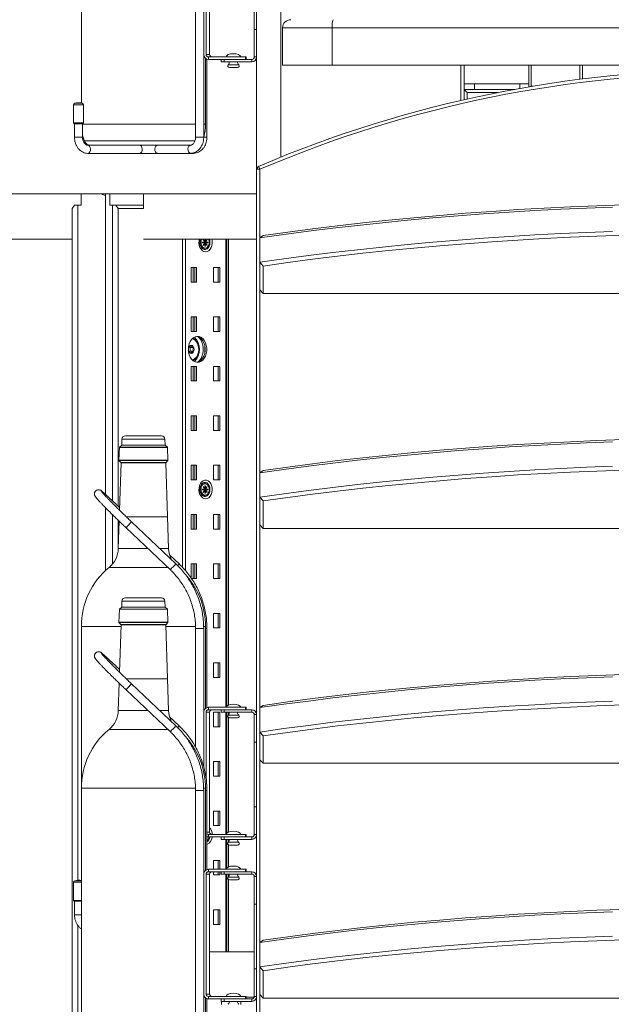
# Model space of a CAD drawing. Header units: millimetres. Extents: x 0 to 420, y 0 to 297.
# Tile 36 of 131: x 83 to 101, y 213 to 243. Entities that reach past the tile are written whole.
import ezdxf

# ---------------------------------------------------------------- set-up
doc = ezdxf.new("R2010")
doc.units = ezdxf.units.MM

msp = doc.modelspace()

# ---------------------------------------------------------------- linework, layer by layer
at = {"color": 8, "linetype": 'Continuous', "lineweight": 18}
for p, q in [((90.617, 239.161), (90.617, 267.001)), ((89.314, 242.009), (88.989, 242.009)), ((84.519, 240.776), (84.219, 240.776)), ((84.482, 240.825), (84.257, 240.825)), ((84.494, 240.176), (87.983, 240.176)), ((88.233, 240.176), (88.288, 240.176)), ((84.494, 239.776), (84.244, 239.776)), ((84.494, 239.776), (84.513, 239.776)), ((84.551, 239.657), (87.969, 239.657)), ((87.983, 239.776), (88.233, 239.776)), ((88.333, 239.776), (88.233, 239.776)), ((84.352, 216.839), (84.352, 237.676)), ((85.419, 228.548), (85.419, 237.676)), ((87.669, 236.626), (87.669, 226.397)), ((88.132, 236.626), (88.122, 236.595)), ((88.914, 236.626), (88.914, 222.176)), ((85.711, 230.455), (87.036, 230.455)), ((85.716, 230.455), (87.031, 230.455)), ((85.419, 226.601), (85.419, 228.122)), ((85.598, 227.076), (86.513, 227.076)), ((86.876, 227.076), (87.148, 227.076)), ((85.312, 226.493), (87.127, 226.493)), ((85.711, 225.455), (87.036, 225.455)), ((85.716, 225.455), (87.031, 225.455)), ((84.458, 224.676), (85.689, 224.676)), ((87.058, 224.676), (87.988, 224.676)), ((87.983, 224.606), (88.233, 224.606)), ((88.24, 224.676), (88.288, 224.676)), ((88.333, 224.606), (88.288, 224.606)), ((85.598, 222.076), (86.513, 222.076)), ((86.876, 222.076), (87.148, 222.076)), ((88.914, 222.026), (88.914, 218.251)), ((89.314, 221.934), (88.989, 221.934)), ((85.312, 221.493), (87.127, 221.493)), ((84.458, 219.676), (87.988, 219.676)), ((87.983, 219.606), (88.233, 219.606)), ((88.24, 219.676), (88.288, 219.676)), ((88.333, 219.606), (88.288, 219.606)), ((88.333, 218.326), (88.417, 218.326)), ((88.914, 218.101), (88.914, 217.176)), ((89.314, 218.009), (88.989, 218.009)), ((88.914, 217.026), (88.914, 214.631)), ((84.458, 216.776), (84.219, 216.776)), ((84.458, 216.825), (84.257, 216.825)), ((89.314, 216.934), (88.989, 216.934)), ((84.458, 215.776), (84.244, 215.776)), ((84.352, 211.839), (84.352, 215.444))]:
    msp.add_line(p, q, dxfattribs=at)
at = {"color": 7, "linetype": 'Continuous', "lineweight": 18}
for p, q in [((89.867, 266.751), (89.867, 238.783)), ((84.458, 248.676), (84.458, 240.83)), ((87.983, 248.606), (87.983, 239.776)), ((88.233, 246.026), (88.233, 242.326)), ((88.308, 242.326), (88.308, 246.026)), ((88.417, 242.326), (88.417, 246.026)), ((89.792, 243.101), (89.792, 245.101)), ((92.2, 243.151), (90.667, 243.151)), ((90.667, 243.151), (90.667, 242.001)), ((116.734, 243.151), (92.2, 243.151)), ((92.2, 243.151), (92.2, 242.001)), ((89.867, 243.101), (89.792, 243.101)), ((89.792, 242.251), (89.792, 243.101)), ((88.233, 239.776), (88.233, 242.316)), ((88.308, 242.326), (88.417, 242.326)), ((88.382, 242.176), (88.382, 242.251)), ((88.382, 242.251), (89.525, 242.251)), ((89.525, 242.176), (89.525, 242.251)), ((89.525, 242.251), (89.548, 242.251)), ((89.548, 242.176), (89.548, 242.251)), ((89.792, 242.251), (89.867, 242.251)), ((88.288, 240.176), (88.288, 242.209)), ((88.333, 239.776), (88.333, 242.185)), ((89.458, 242.176), (88.382, 242.176)), ((88.767, 242.101), (88.767, 242.176)), ((88.867, 242.101), (88.767, 242.101)), ((88.867, 242.176), (88.867, 242.101)), ((88.867, 242.101), (89.717, 242.101)), ((89.277, 241.926), (89.027, 241.926)), ((89.458, 242.176), (89.717, 242.176)), ((89.717, 242.101), (89.717, 242.176)), ((90.667, 242.001), (92.2, 242.001)), ((92.2, 242.001), (116.734, 242.001)), ((96.167, 240.908), (96.167, 242.001)), ((96.267, 241.251), (96.267, 242.001)), ((98.267, 242.001), (98.267, 241.328)), ((98.342, 242.001), (98.342, 241.351)), ((99.842, 242.001), (99.842, 241.561)), ((99.917, 242.001), (99.917, 241.57)), ((96.267, 241.426), (98.267, 241.426)), ((96.592, 241.426), (96.592, 241.251)), ((97.992, 241.426), (97.992, 241.28)), ((98.342, 241.351), (98.329, 241.339)), ((98.404, 241.351), (98.342, 241.351)), ((97.83, 241.251), (96.267, 241.251)), ((96.267, 241.251), (96.367, 241.151)), ((96.267, 240.931), (96.267, 241.251)), ((96.367, 241.151), (97.304, 241.151)), ((96.367, 241.151), (96.367, 240.954)), ((84.219, 240.776), (84.219, 240.214)), ((84.519, 240.214), (84.519, 240.776)), ((84.219, 240.214), (84.232, 240.189)), ((84.519, 240.214), (84.219, 240.214)), ((84.507, 240.189), (84.232, 240.189)), ((84.244, 240.189), (84.244, 239.776)), ((84.494, 239.776), (84.494, 240.189)), ((84.507, 240.189), (84.519, 240.214)), ((85.162, 239.526), (84.664, 239.526)), ((85.162, 239.526), (87.65, 239.526)), ((87.831, 239.526), (87.65, 239.526)), ((84.664, 239.276), (86.26, 239.276)), ((86.26, 239.276), (86.81, 239.276)), ((86.81, 239.276), (87.831, 239.276)), ((87.831, 239.276), (87.914, 239.276)), ((89.867, 238.783), (89.927, 238.875)), ((89.867, 238.783), (89.967, 238.783)), ((89.867, 210.003), (89.867, 238.783)), ((89.967, 238.783), (89.927, 238.875)), ((89.967, 238.783), (89.967, 236.666)), ((73.866, 238.026), (84.447, 238.026)), ((84.447, 237.676), (84.447, 238.026)), ((84.447, 238.026), (85.077, 238.026)), ((85.077, 238.026), (85.199, 238.026)), ((85.199, 238.026), (85.199, 228.751)), ((85.338, 238.026), (85.199, 238.026)), ((85.338, 237.676), (85.338, 238.026)), ((85.338, 238.026), (86.374, 238.026)), ((86.374, 238.026), (86.374, 237.576)), ((86.374, 238.026), (89.867, 238.026)), ((84.245, 237.676), (84.175, 237.576)), ((84.245, 237.676), (84.352, 237.676)), ((84.352, 237.676), (84.447, 237.676)), ((85.419, 237.676), (85.338, 237.676)), ((85.525, 237.676), (85.419, 237.676)), ((85.525, 237.676), (85.596, 237.576)), ((86.374, 237.676), (85.525, 237.676)), ((84.175, 208.776), (84.175, 237.576)), ((85.596, 228.384), (85.596, 237.576)), ((85.596, 237.576), (86.374, 237.576)), ((73.866, 236.626), (84.175, 236.626)), ((86.374, 236.626), (89.867, 236.626)), ((87.576, 236.626), (87.576, 226.499)), ((88.115, 236.526), (88.121, 236.466)), ((88.2, 236.539), (88.2, 236.514)), ((88.268, 236.539), (88.2, 236.539)), ((88.2, 236.514), (88.268, 236.514)), ((88.217, 236.618), (88.214, 236.615)), ((88.214, 236.615), (88.268, 236.539)), ((88.268, 236.514), (88.214, 236.438)), ((88.27, 236.542), (88.217, 236.618)), ((88.217, 236.434), (88.27, 236.51)), ((88.27, 236.542), (88.265, 236.542)), ((88.265, 236.51), (88.27, 236.51)), ((88.268, 236.539), (88.27, 236.539)), ((88.268, 236.514), (88.27, 236.514)), ((88.27, 236.626), (88.27, 236.542)), ((88.27, 236.539), (88.27, 236.542)), ((88.27, 236.542), (88.288, 236.542)), ((88.273, 236.539), (88.27, 236.539)), ((88.27, 236.51), (88.27, 236.514)), ((88.27, 236.514), (88.273, 236.514)), ((88.27, 236.51), (88.27, 236.414)), ((88.288, 236.51), (88.27, 236.51)), ((88.273, 236.539), (88.275, 236.542)), ((88.29, 236.539), (88.273, 236.539)), ((88.275, 236.51), (88.273, 236.514)), ((88.273, 236.514), (88.29, 236.514)), ((88.288, 236.542), (88.288, 236.626)), ((88.342, 236.618), (88.288, 236.542)), ((88.288, 236.414), (88.288, 236.51)), ((88.288, 236.51), (88.342, 236.434)), ((88.29, 236.539), (88.344, 236.615)), ((88.359, 236.539), (88.29, 236.539)), ((88.344, 236.438), (88.29, 236.514)), ((88.29, 236.514), (88.359, 236.514)), ((88.323, 236.514), (88.323, 236.539)), ((88.339, 236.615), (88.344, 236.615)), ((88.344, 236.615), (88.342, 236.618)), ((88.359, 236.514), (88.359, 236.539)), ((88.405, 236.53), (88.405, 236.53)), ((88.405, 236.522), (88.405, 236.522)), ((88.949, 222.219), (88.949, 236.626)), ((88.999, 236.626), (88.999, 222.249)), ((89.967, 236.666), (90.067, 236.737)), ((89.967, 235.914), (89.967, 236.666)), ((88.214, 236.438), (88.217, 236.434)), ((88.244, 236.344), (88.276, 236.344)), ((88.27, 236.414), (88.288, 236.414)), ((88.339, 236.438), (88.344, 236.438)), ((88.342, 236.434), (88.344, 236.438)), ((90.067, 235.797), (89.967, 235.914)), ((89.967, 235.058), (89.967, 235.914)), ((87.85, 235.751), (88.009, 235.751)), ((87.85, 235.301), (87.85, 235.751)), ((87.911, 235.751), (87.911, 235.301)), ((87.959, 235.751), (87.959, 235.301)), ((88.009, 235.751), (88.009, 235.301)), ((88.539, 235.751), (88.733, 235.751)), ((88.539, 235.301), (88.539, 235.751)), ((88.684, 235.751), (88.684, 235.301)), ((88.733, 235.751), (88.733, 235.301)), ((90.067, 235.797), (90.067, 234.951)), ((88.009, 235.301), (87.85, 235.301)), ((88.733, 235.301), (88.539, 235.301)), ((90.067, 234.951), (89.967, 235.058)), ((89.967, 235.058), (89.967, 229.416)), ((118.867, 234.951), (90.067, 234.951)), ((87.85, 234.226), (88.009, 234.226)), ((87.85, 233.776), (87.85, 234.226)), ((87.911, 234.226), (87.911, 233.776)), ((87.959, 234.226), (87.959, 233.776)), ((88.009, 234.226), (88.009, 233.776)), ((88.539, 233.776), (88.539, 234.226)), ((88.539, 234.226), (88.733, 234.226)), ((88.684, 234.226), (88.684, 233.776)), ((88.733, 234.226), (88.733, 233.776)), ((88.009, 233.776), (87.85, 233.776)), ((88.733, 233.776), (88.539, 233.776)), ((87.814, 233.283), (87.789, 233.305)), ((87.789, 233.148), (87.814, 233.168)), ((87.814, 233.283), (87.914, 233.283)), ((87.814, 233.168), (87.814, 233.283)), ((87.814, 233.168), (87.913, 233.168)), ((88.079, 233.234), (88.079, 233.235)), ((88.079, 233.218), (88.079, 233.219)), ((88.265, 233.343), (88.265, 233.109)), ((87.85, 232.701), (88.009, 232.701)), ((87.85, 232.251), (87.85, 232.701)), ((87.911, 232.701), (87.911, 232.251)), ((87.959, 232.701), (87.959, 232.251)), ((88.009, 232.701), (88.009, 232.251)), ((88.539, 232.701), (88.733, 232.701)), ((88.539, 232.251), (88.539, 232.701)), ((88.684, 232.701), (88.684, 232.251)), ((88.733, 232.701), (88.733, 232.251)), ((88.009, 232.251), (87.85, 232.251)), ((88.733, 232.251), (88.539, 232.251)), ((87.85, 231.176), (88.009, 231.176)), ((87.85, 230.726), (87.85, 231.176)), ((87.911, 231.176), (87.911, 230.726)), ((87.959, 231.176), (87.959, 230.726)), ((88.009, 231.176), (88.009, 230.726)), ((88.539, 231.176), (88.733, 231.176)), ((88.539, 230.726), (88.539, 231.176)), ((88.684, 231.176), (88.684, 230.726)), ((88.733, 231.176), (88.733, 230.726)), ((88.009, 230.726), (87.85, 230.726)), ((88.733, 230.726), (88.539, 230.726)), ((85.711, 230.455), (85.704, 230.271)), ((85.815, 230.556), (86.931, 230.556)), ((87.043, 230.271), (87.036, 230.455)), ((85.632, 230.203), (85.618, 229.799)), ((85.704, 230.271), (85.632, 230.203)), ((85.632, 230.203), (87.115, 230.203)), ((87.11, 230.201), (85.637, 230.201)), ((85.704, 230.271), (87.043, 230.271)), ((87.037, 230.269), (85.709, 230.269)), ((87.115, 230.203), (87.043, 230.271)), ((87.129, 229.799), (87.115, 230.203)), ((85.618, 229.799), (85.685, 229.727)), ((85.618, 229.799), (87.129, 229.799)), ((87.124, 229.801), (85.623, 229.801)), ((87.062, 229.727), (87.129, 229.799)), ((85.685, 229.727), (85.635, 228.261)), ((85.685, 229.727), (87.062, 229.727)), ((87.056, 229.729), (85.69, 229.729)), ((87.12, 228.051), (87.062, 229.727)), ((87.85, 229.651), (88.009, 229.651)), ((87.85, 229.201), (87.85, 229.651)), ((87.911, 229.651), (87.911, 229.201)), ((87.959, 229.651), (87.959, 229.201)), ((88.009, 229.651), (88.009, 229.201)), ((88.539, 229.651), (88.733, 229.651)), ((88.539, 229.201), (88.539, 229.651)), ((88.684, 229.651), (88.684, 229.201)), ((88.733, 229.651), (88.733, 229.201)), ((89.967, 229.416), (90.067, 229.487)), ((88.009, 229.201), (87.85, 229.201)), ((88.733, 229.201), (88.539, 229.201)), ((89.967, 228.664), (89.967, 229.416)), ((88.115, 228.901), (88.121, 228.841)), ((88.2, 228.914), (88.2, 228.889)), ((88.268, 228.914), (88.2, 228.914)), ((88.2, 228.889), (88.268, 228.889)), ((88.217, 228.993), (88.214, 228.99)), ((88.214, 228.99), (88.268, 228.914)), ((88.268, 228.889), (88.214, 228.813)), ((88.27, 228.917), (88.217, 228.993)), ((88.217, 228.809), (88.27, 228.885)), ((88.276, 229.084), (88.244, 229.084)), ((88.27, 228.917), (88.265, 228.917)), ((88.265, 228.885), (88.27, 228.885)), ((88.268, 228.914), (88.27, 228.914)), ((88.268, 228.889), (88.27, 228.889)), ((88.288, 229.014), (88.27, 229.014)), ((88.27, 229.014), (88.27, 228.917)), ((88.27, 228.914), (88.27, 228.917)), ((88.27, 228.917), (88.288, 228.917)), ((88.273, 228.914), (88.27, 228.914)), ((88.27, 228.885), (88.27, 228.889)), ((88.27, 228.889), (88.273, 228.889)), ((88.27, 228.885), (88.27, 228.789)), ((88.288, 228.885), (88.27, 228.885)), ((88.273, 228.914), (88.275, 228.917)), ((88.29, 228.914), (88.273, 228.914)), ((88.275, 228.885), (88.273, 228.889)), ((88.273, 228.889), (88.29, 228.889)), ((88.288, 228.917), (88.288, 229.014)), ((88.342, 228.993), (88.288, 228.917)), ((88.288, 228.789), (88.288, 228.885)), ((88.288, 228.885), (88.342, 228.809)), ((88.29, 228.914), (88.344, 228.99)), ((88.359, 228.914), (88.29, 228.914)), ((88.344, 228.813), (88.29, 228.889)), ((88.29, 228.889), (88.359, 228.889)), ((88.323, 228.889), (88.323, 228.914)), ((88.339, 228.99), (88.344, 228.99)), ((88.344, 228.99), (88.342, 228.993)), ((88.359, 228.889), (88.359, 228.914)), ((88.405, 228.905), (88.405, 228.905)), ((88.405, 228.897), (88.405, 228.897)), ((88.214, 228.813), (88.217, 228.809)), ((88.244, 228.719), (88.276, 228.719)), ((88.27, 228.789), (88.288, 228.789)), ((88.339, 228.813), (88.344, 228.813)), ((88.342, 228.809), (88.344, 228.813)), ((90.067, 228.547), (89.967, 228.664)), ((89.967, 227.808), (89.967, 228.664)), ((90.067, 228.547), (90.067, 227.701)), ((85.199, 228.341), (85.199, 226.394)), ((85.596, 227.036), (85.596, 227.949)), ((85.845, 228.051), (87.115, 228.051)), ((85.846, 228.051), (87.12, 228.051)), ((87.148, 227.076), (87.115, 228.051)), ((87.115, 228.051), (87.12, 228.051)), ((87.85, 228.126), (88.009, 228.126)), ((87.85, 227.676), (87.85, 228.126)), ((87.911, 228.126), (87.911, 227.676)), ((87.959, 228.126), (87.959, 227.676)), ((88.009, 228.126), (88.009, 227.676)), ((88.539, 228.126), (88.733, 228.126)), ((88.539, 227.676), (88.539, 228.126)), ((88.684, 228.126), (88.684, 227.676)), ((88.733, 228.126), (88.733, 227.676)), ((85.628, 227.919), (85.598, 227.076)), ((85.837, 227.718), (87.204, 226.42)), ((87.376, 226.601), (86.009, 227.899)), ((88.009, 227.676), (87.85, 227.676)), ((88.733, 227.676), (88.539, 227.676)), ((90.067, 227.701), (89.967, 227.808)), ((89.967, 227.808), (89.967, 222.166)), ((118.867, 227.701), (90.067, 227.701)), ((87.477, 226.601), (87.179, 226.883)), ((87.85, 226.601), (88.009, 226.601)), ((87.85, 226.161), (87.85, 226.601)), ((87.911, 226.601), (87.911, 226.151)), ((87.959, 226.601), (87.959, 226.151)), ((88.009, 226.601), (88.009, 226.151)), ((88.539, 226.601), (88.733, 226.601)), ((88.539, 226.151), (88.539, 226.601)), ((88.684, 226.601), (88.684, 226.151)), ((88.733, 226.601), (88.733, 226.151)), ((87.204, 226.42), (87.204, 226.42)), ((88.009, 226.151), (87.85, 226.151)), ((88.733, 226.151), (88.539, 226.151)), ((85.815, 225.556), (86.931, 225.556)), ((85.704, 225.271), (85.632, 225.203)), ((85.711, 225.455), (85.704, 225.271)), ((85.704, 225.271), (87.043, 225.271)), ((87.037, 225.269), (85.709, 225.269)), ((87.043, 225.271), (87.036, 225.455)), ((87.115, 225.203), (87.043, 225.271)), ((85.632, 225.203), (85.618, 224.799)), ((85.632, 225.203), (87.115, 225.203)), ((87.11, 225.201), (85.637, 225.201)), ((87.129, 224.799), (87.115, 225.203)), ((88.539, 225.076), (88.733, 225.076)), ((88.539, 224.626), (88.539, 225.076)), ((88.684, 225.076), (88.684, 224.626)), ((88.733, 225.076), (88.733, 224.626)), ((84.458, 224.676), (84.458, 219.676)), ((85.618, 224.799), (85.685, 224.727)), ((85.618, 224.799), (87.129, 224.799)), ((87.124, 224.801), (85.623, 224.801)), ((85.685, 224.727), (85.635, 223.261)), ((85.685, 224.727), (87.062, 224.727)), ((87.056, 224.729), (85.69, 224.729)), ((87.062, 224.727), (87.129, 224.799)), ((87.12, 223.051), (87.062, 224.727)), ((87.983, 224.606), (87.983, 220.947)), ((88.233, 222.037), (88.233, 224.606)), ((88.288, 222.143), (88.288, 224.676)), ((88.333, 222.168), (88.333, 224.606)), ((88.733, 224.626), (88.539, 224.626)), ((88.539, 223.551), (88.733, 223.551)), ((88.539, 223.101), (88.539, 223.551)), ((88.684, 223.551), (88.684, 223.101)), ((88.733, 223.551), (88.733, 223.101)), ((88.733, 223.101), (88.539, 223.101)), ((85.628, 222.919), (85.598, 222.076)), ((85.845, 223.051), (87.115, 223.051)), ((85.846, 223.051), (87.12, 223.051)), ((87.376, 221.601), (86.009, 222.899)), ((87.148, 222.076), (87.115, 223.051)), ((87.115, 223.051), (87.12, 223.051)), ((85.837, 222.718), (87.204, 221.42)), ((88.382, 222.101), (88.382, 222.176)), ((89.525, 222.176), (88.382, 222.176)), ((89.525, 222.101), (89.525, 222.176)), ((89.525, 222.176), (89.548, 222.176)), ((89.548, 222.101), (89.548, 222.176)), ((89.967, 222.166), (90.067, 222.237)), ((89.967, 221.414), (89.967, 222.166)), ((87.477, 221.601), (87.179, 221.883)), ((88.233, 222.026), (88.233, 220.342)), ((88.308, 219.971), (88.308, 222.026)), ((88.417, 222.026), (88.308, 222.026)), ((89.458, 222.101), (88.382, 222.101)), ((88.417, 218.326), (88.417, 222.026)), ((88.539, 222.026), (88.733, 222.026)), ((88.539, 221.576), (88.539, 222.026)), ((88.684, 222.026), (88.684, 221.576)), ((88.733, 222.026), (88.733, 221.576)), ((88.767, 222.026), (88.767, 222.101)), ((88.867, 222.026), (88.767, 222.026)), ((88.867, 222.101), (88.867, 222.026)), ((89.717, 222.026), (88.867, 222.026)), ((88.949, 218.295), (88.949, 222.026)), ((88.999, 222.026), (88.999, 221.946)), ((89.717, 222.101), (89.458, 222.101)), ((89.717, 222.026), (89.717, 222.101)), ((89.867, 221.951), (89.792, 221.951)), ((89.792, 221.101), (89.792, 221.951)), ((88.733, 221.576), (88.539, 221.576)), ((88.999, 221.86), (88.999, 218.324)), ((89.277, 221.851), (89.027, 221.851)), ((87.204, 221.42), (87.204, 221.42)), ((90.067, 221.297), (89.967, 221.414)), ((89.967, 220.558), (89.967, 221.414)), ((90.067, 221.297), (90.067, 220.451)), ((89.792, 219.101), (89.792, 221.101)), ((89.792, 221.101), (89.867, 221.101)), ((88.539, 220.501), (88.733, 220.501)), ((88.539, 220.051), (88.539, 220.501)), ((88.684, 220.501), (88.684, 220.051)), ((88.733, 220.501), (88.733, 220.051)), ((90.067, 220.451), (89.967, 220.558)), ((89.967, 220.558), (89.967, 214.916)), ((118.867, 220.451), (90.067, 220.451)), ((88.733, 220.051), (88.539, 220.051)), ((84.458, 219.676), (84.458, 211.83)), ((87.983, 219.606), (87.983, 210.776)), ((88.233, 217.037), (88.233, 219.606)), ((88.288, 217.143), (88.288, 219.676)), ((88.333, 217.168), (88.333, 219.606)), ((88.539, 218.976), (88.733, 218.976)), ((88.539, 218.526), (88.539, 218.976)), ((88.684, 218.976), (88.684, 218.526)), ((88.733, 218.976), (88.733, 218.526)), ((89.867, 219.101), (89.792, 219.101)), ((89.792, 218.251), (89.792, 219.101)), ((88.733, 218.526), (88.539, 218.526)), ((88.382, 218.176), (88.382, 218.251)), ((88.382, 218.251), (89.525, 218.251)), ((89.525, 218.176), (89.525, 218.251)), ((89.525, 218.251), (89.548, 218.251)), ((89.548, 218.176), (89.548, 218.251)), ((89.792, 218.251), (89.867, 218.251)), ((88.344, 218.138), (88.333, 218.153)), ((88.333, 218.146), (88.342, 218.134)), ((88.339, 218.138), (88.344, 218.138)), ((88.342, 218.134), (88.344, 218.138)), ((89.458, 218.176), (88.382, 218.176)), ((88.767, 218.101), (88.767, 218.176)), ((88.867, 218.101), (88.767, 218.101)), ((88.867, 218.176), (88.867, 218.101)), ((88.867, 218.101), (89.717, 218.101)), ((88.949, 217.22), (88.949, 218.101)), ((88.999, 218.101), (88.999, 218.021)), ((88.999, 217.935), (88.999, 217.249)), ((89.277, 217.926), (89.027, 217.926)), ((89.458, 218.176), (89.717, 218.176)), ((89.717, 218.101), (89.717, 218.176)), ((88.539, 217.451), (88.733, 217.451)), ((88.539, 217.176), (88.539, 217.451)), ((88.684, 217.451), (88.684, 217.176)), ((88.733, 217.451), (88.733, 217.176)), ((88.233, 217.026), (88.233, 213.326)), ((88.308, 213.326), (88.308, 217.026)), ((88.417, 217.026), (88.308, 217.026)), ((88.382, 217.101), (88.382, 217.176)), ((89.525, 217.176), (88.382, 217.176)), ((89.458, 217.101), (88.382, 217.101)), ((88.417, 213.326), (88.417, 217.026)), ((88.539, 217.001), (88.539, 217.101)), ((88.733, 217.001), (88.539, 217.001)), ((88.684, 217.101), (88.684, 217.001)), ((88.733, 217.101), (88.733, 217.001)), ((88.767, 217.026), (88.767, 217.101)), ((88.867, 217.026), (88.767, 217.026)), ((88.867, 217.101), (88.867, 217.026)), ((89.717, 217.026), (88.867, 217.026)), ((88.949, 214.631), (88.949, 217.026)), ((88.999, 217.026), (88.999, 216.946)), ((89.717, 217.101), (89.458, 217.101)), ((89.525, 217.101), (89.525, 217.176)), ((89.525, 217.176), (89.548, 217.176)), ((89.548, 217.101), (89.548, 217.176)), ((89.717, 217.026), (89.717, 217.101)), ((84.219, 216.776), (84.219, 216.214)), ((88.999, 216.86), (88.999, 214.631)), ((89.277, 216.851), (89.027, 216.851)), ((89.867, 216.951), (89.792, 216.951)), ((89.792, 216.101), (89.792, 216.951)), ((84.219, 216.214), (84.232, 216.189)), ((84.458, 216.214), (84.219, 216.214)), ((84.458, 216.189), (84.232, 216.189)), ((84.244, 216.189), (84.244, 215.776)), ((89.792, 214.101), (89.792, 216.101)), ((89.792, 216.101), (89.867, 216.101)), ((88.539, 215.926), (88.733, 215.926)), ((88.539, 215.476), (88.539, 215.926)), ((88.684, 215.926), (88.684, 215.476)), ((88.733, 215.926), (88.733, 215.476)), ((88.733, 215.476), (88.539, 215.476)), ((89.967, 214.916), (90.067, 214.987)), ((89.967, 214.164), (89.967, 214.916)), ((88.417, 214.631), (89.792, 214.631)), ((89.867, 214.101), (89.792, 214.101)), ((89.792, 213.251), (89.792, 214.101)), ((90.067, 214.047), (89.967, 214.164)), ((89.967, 213.308), (89.967, 214.164)), ((90.067, 214.047), (90.067, 213.201)), ((88.233, 210.776), (88.233, 213.316)), ((88.288, 211.176), (88.288, 213.209)), ((88.308, 213.326), (88.417, 213.326)), ((88.333, 210.776), (88.333, 213.185)), ((88.382, 213.176), (88.382, 213.251)), ((88.382, 213.251), (89.525, 213.251)), ((89.458, 213.176), (88.382, 213.176)), ((88.767, 213.101), (88.767, 213.176)), ((88.867, 213.101), (88.767, 213.101)), ((88.778, 213.101), (88.778, 213.006)), ((88.867, 213.176), (88.867, 213.101)), ((88.867, 213.101), (89.717, 213.101)), ((89.378, 213.006), (89.378, 213.101)), ((89.458, 213.176), (89.717, 213.176)), ((89.525, 213.176), (89.525, 213.251)), ((89.525, 213.251), (89.548, 213.251)), ((89.548, 213.176), (89.548, 213.251)), ((89.548, 213.231), (89.789, 213.231)), ((89.717, 213.101), (89.717, 213.176)), ((89.792, 213.251), (89.867, 213.251)), ((90.067, 213.201), (89.967, 213.308)), ((89.967, 213.308), (89.967, 210.003)), ((118.867, 213.201), (90.067, 213.201))]:
    msp.add_line(p, q, dxfattribs=at)
at = {"color": 7, "linetype": 'Continuous', "lineweight": 18, "flags": 128}
for points in [[(84.458, 240.837), (84.443, 240.835), (84.435, 240.834)], [(90.067, 236.737), (90.827, 236.844), (91.594, 236.945), (92.367, 237.04), (93.146, 237.129), (93.931, 237.212), (94.722, 237.29), (95.517, 237.361), (96.316, 237.426), (97.12, 237.485), (97.927, 237.538), (98.737, 237.585), (99.55, 237.625), (100.366, 237.66), (101.184, 237.688)], [(100.848, 237.617), (100.048, 237.587), (99.249, 237.552), (98.453, 237.51), (97.66, 237.462), (96.87, 237.408), (96.084, 237.349), (95.301, 237.284), (94.523, 237.212), (93.75, 237.136), (92.982, 237.053), (92.219, 236.965), (91.462, 236.871), (90.711, 236.771), (89.967, 236.666)], [(89.967, 235.914), (90.711, 236.019), (91.462, 236.119), (92.219, 236.213), (92.982, 236.301), (93.75, 236.384), (94.523, 236.461), (95.301, 236.532), (96.084, 236.597), (96.87, 236.657), (97.66, 236.71), (98.453, 236.758), (99.249, 236.8), (100.048, 236.836), (100.848, 236.866)], [(88.136, 236.626), (88.121, 236.583), (88.115, 236.53)], [(88.122, 236.595), (88.121, 236.588), (88.115, 236.526)], [(88.147, 236.526), (88.153, 236.583), (88.168, 236.626)], [(88.405, 236.522), (88.398, 236.47), (88.38, 236.419), (88.351, 236.379), (88.315, 236.353), (88.276, 236.344), (88.236, 236.353), (88.2, 236.379), (88.171, 236.419), (88.153, 236.47), (88.147, 236.526)], [(88.154, 236.526), (88.16, 236.469), (88.18, 236.417), (88.21, 236.378), (88.248, 236.354), (88.29, 236.349), (88.33, 236.364), (88.364, 236.396), (88.39, 236.442), (88.403, 236.497), (88.403, 236.555), (88.39, 236.611), (88.383, 236.626)], [(88.175, 236.626), (88.16, 236.584), (88.154, 236.526)], [(88.384, 236.626), (88.398, 236.583), (88.405, 236.53)], [(101.184, 236.748), (100.366, 236.72), (99.55, 236.686), (98.737, 236.645), (97.927, 236.598), (97.12, 236.545), (96.316, 236.486), (95.517, 236.421), (94.722, 236.35), (93.931, 236.273), (93.146, 236.19), (92.367, 236.1), (91.594, 236.005), (90.827, 235.904), (90.067, 235.797)], [(87.761, 233.226), (87.768, 233.312), (87.787, 233.394), (87.819, 233.468), (87.861, 233.531), (87.912, 233.58), (87.968, 233.612), (88.029, 233.626), (88.09, 233.621), (88.149, 233.598), (88.203, 233.557), (88.249, 233.501), (88.286, 233.432), (88.312, 233.354), (88.325, 233.269), (88.325, 233.183), (88.312, 233.098), (88.286, 233.02), (88.249, 232.951), (88.203, 232.895), (88.149, 232.855), (88.09, 232.831), (88.029, 232.827), (87.968, 232.841), (87.912, 232.873), (87.861, 232.921), (87.819, 232.984), (87.787, 233.058), (87.768, 233.14), (87.761, 233.226)], [(87.877, 233.549), (87.917, 233.537), (87.966, 233.507), (88.008, 233.461), (88.042, 233.403), (88.066, 233.335), (88.078, 233.262), (88.078, 233.186), (88.065, 233.113), (88.041, 233.046), (88.006, 232.988), (87.963, 232.944), (87.914, 232.914), (87.877, 232.904)], [(88.019, 233.625), (88.04, 233.621), (88.099, 233.598), (88.153, 233.557), (88.2, 233.501), (88.237, 233.432), (88.263, 233.354), (88.276, 233.269), (88.276, 233.183), (88.263, 233.098), (88.237, 233.02), (88.2, 232.951), (88.153, 232.895), (88.099, 232.855), (88.04, 232.831), (88.019, 232.828)], [(88.064, 232.838), (88.094, 232.867), (88.142, 232.929), (88.18, 233.005), (88.206, 233.09), (88.219, 233.18), (88.219, 233.272), (88.206, 233.363), (88.18, 233.448), (88.142, 233.523), (88.094, 233.586), (88.064, 233.614)], [(87.938, 233.225), (87.931, 233.273), (87.912, 233.314), (87.884, 233.341), (87.85, 233.351), (87.816, 233.342), (87.787, 233.315), (87.768, 233.275), (87.761, 233.229)], [(87.761, 233.223), (87.768, 233.179), (87.787, 233.138), (87.815, 233.111), (87.849, 233.101), (87.883, 233.11), (87.912, 233.137), (87.931, 233.178), (87.938, 233.225)], [(88.079, 233.218), (88.078, 233.183), (88.065, 233.104), (88.041, 233.031), (88.006, 232.967), (87.962, 232.915), (87.911, 232.877), (87.908, 232.875)], [(90.067, 229.487), (90.827, 229.594), (91.594, 229.695), (92.367, 229.79), (93.146, 229.879), (93.931, 229.962), (94.722, 230.04), (95.517, 230.111), (96.316, 230.176), (97.12, 230.235), (97.927, 230.288), (98.737, 230.335), (99.55, 230.375), (100.366, 230.41), (101.184, 230.438)], [(100.848, 230.367), (100.048, 230.337), (99.249, 230.302), (98.453, 230.26), (97.66, 230.212), (96.87, 230.158), (96.084, 230.099), (95.301, 230.034), (94.523, 229.962), (93.75, 229.886), (92.982, 229.803), (92.219, 229.715), (91.462, 229.621), (90.711, 229.521), (89.967, 229.416)], [(89.967, 228.664), (90.711, 228.769), (91.462, 228.869), (92.219, 228.963), (92.982, 229.051), (93.75, 229.134), (94.523, 229.211), (95.301, 229.282), (96.084, 229.347), (96.87, 229.407), (97.66, 229.46), (98.453, 229.508), (99.249, 229.55), (100.048, 229.586), (100.848, 229.616)], [(101.184, 229.498), (100.366, 229.47), (99.55, 229.436), (98.737, 229.395), (97.927, 229.348), (97.12, 229.295), (96.316, 229.236), (95.517, 229.171), (94.722, 229.1), (93.931, 229.023), (93.146, 228.94), (92.367, 228.85), (91.594, 228.755), (90.827, 228.654), (90.067, 228.547)], [(88.292, 228.61), (88.24, 228.619), (88.192, 228.646), (88.15, 228.689), (88.118, 228.745), (88.096, 228.811), (88.086, 228.883), (88.089, 228.956), (88.105, 229.025), (88.133, 229.087), (88.17, 229.137), (88.216, 229.172), (88.266, 229.19), (88.317, 229.19), (88.367, 229.172), (88.413, 229.137), (88.45, 229.087), (88.478, 229.025), (88.494, 228.956), (88.497, 228.883), (88.487, 228.811), (88.465, 228.745), (88.433, 228.689), (88.391, 228.646), (88.343, 228.619), (88.292, 228.61)], [(88.122, 228.97), (88.121, 228.963), (88.115, 228.901)], [(88.147, 228.901), (88.153, 228.958), (88.171, 229.008), (88.2, 229.049), (88.236, 229.075), (88.276, 229.084), (88.315, 229.075), (88.351, 229.049), (88.38, 229.008), (88.398, 228.958), (88.405, 228.905)], [(88.405, 228.897), (88.398, 228.845), (88.38, 228.794), (88.351, 228.754), (88.315, 228.728), (88.276, 228.719), (88.236, 228.728), (88.2, 228.754), (88.171, 228.794), (88.153, 228.845), (88.147, 228.901)], [(88.154, 228.901), (88.16, 228.844), (88.18, 228.792), (88.21, 228.753), (88.248, 228.729), (88.29, 228.724), (88.33, 228.739), (88.364, 228.771), (88.39, 228.817), (88.403, 228.872), (88.403, 228.93), (88.39, 228.986), (88.364, 229.032), (88.33, 229.064), (88.29, 229.078), (88.248, 229.073), (88.21, 229.05), (88.18, 229.01), (88.16, 228.959), (88.154, 228.901)], [(100.848, 223.117), (100.048, 223.087), (99.249, 223.052), (98.453, 223.01), (97.66, 222.962), (96.87, 222.908), (96.084, 222.849), (95.301, 222.784), (94.523, 222.712), (93.75, 222.636), (92.982, 222.553), (92.219, 222.465), (91.462, 222.371), (90.711, 222.271), (89.967, 222.166)], [(90.067, 222.237), (90.827, 222.344), (91.594, 222.445), (92.367, 222.54), (93.146, 222.629), (93.931, 222.712), (94.722, 222.79), (95.517, 222.861), (96.316, 222.926), (97.12, 222.985), (97.927, 223.038), (98.737, 223.085), (99.55, 223.125), (100.366, 223.16), (101.184, 223.188)], [(89.967, 221.414), (90.711, 221.519), (91.462, 221.619), (92.219, 221.713), (92.982, 221.801), (93.75, 221.884), (94.523, 221.961), (95.301, 222.032), (96.084, 222.097), (96.87, 222.157), (97.66, 222.21), (98.453, 222.258), (99.249, 222.3), (100.048, 222.336), (100.848, 222.366)], [(101.184, 222.248), (100.366, 222.22), (99.55, 222.186), (98.737, 222.145), (97.927, 222.098), (97.12, 222.045), (96.316, 221.986), (95.517, 221.921), (94.722, 221.85), (93.931, 221.773), (93.146, 221.69), (92.367, 221.6), (91.594, 221.505), (90.827, 221.404), (90.067, 221.297)], [(88.333, 218.185), (88.353, 218.179), (88.382, 218.176)], [(84.458, 216.837), (84.443, 216.835), (84.435, 216.834)], [(100.848, 215.867), (100.048, 215.837), (99.249, 215.802), (98.453, 215.76), (97.66, 215.712), (96.87, 215.658), (96.084, 215.599), (95.301, 215.534), (94.523, 215.462), (93.75, 215.386), (92.982, 215.303), (92.219, 215.215), (91.462, 215.121), (90.711, 215.021), (89.967, 214.916)], [(90.067, 214.987), (90.827, 215.094), (91.594, 215.195), (92.367, 215.29), (93.146, 215.379), (93.931, 215.462), (94.722, 215.54), (95.517, 215.611), (96.316, 215.676), (97.12, 215.735), (97.927, 215.788), (98.737, 215.835), (99.55, 215.875), (100.366, 215.91), (101.184, 215.938)], [(89.967, 214.164), (90.711, 214.269), (91.462, 214.369), (92.219, 214.463), (92.982, 214.551), (93.75, 214.634), (94.523, 214.711), (95.301, 214.782), (96.084, 214.847), (96.87, 214.907), (97.66, 214.96), (98.453, 215.008), (99.249, 215.05), (100.048, 215.086), (100.848, 215.116)], [(101.184, 214.998), (100.366, 214.97), (99.55, 214.936), (98.737, 214.895), (97.927, 214.848), (97.12, 214.795), (96.316, 214.736), (95.517, 214.671), (94.722, 214.6), (93.931, 214.523), (93.146, 214.44), (92.367, 214.35), (91.594, 214.255), (90.827, 214.154), (90.067, 214.047)]]:
    msp.add_lwpolyline(points, dxfattribs=at)
at = {"color": 8, "linetype": 'Continuous', "lineweight": 18, "flags": 128}
for points in [[(84.714, 239.496), (84.733, 239.458), (84.741, 239.411), (84.738, 239.363), (84.723, 239.32), (84.699, 239.29), (84.67, 239.277), (84.663, 239.276)], [(84.664, 239.526), (84.688, 239.52), (84.714, 239.496)], [(86.26, 239.526), (86.284, 239.52), (86.31, 239.496)], [(86.31, 239.496), (86.329, 239.458), (86.337, 239.411), (86.334, 239.363), (86.319, 239.32), (86.295, 239.29), (86.266, 239.277), (86.26, 239.276)], [(86.755, 239.496), (86.735, 239.458), (86.726, 239.411), (86.73, 239.363), (86.746, 239.32), (86.771, 239.29), (86.803, 239.277), (86.81, 239.276)], [(86.81, 239.526), (86.784, 239.52), (86.755, 239.496)], [(87.777, 239.496), (87.756, 239.458), (87.747, 239.411), (87.751, 239.363), (87.767, 239.32), (87.793, 239.29), (87.824, 239.277), (87.831, 239.276)], [(87.831, 239.526), (87.805, 239.52), (87.777, 239.496)], [(87.914, 239.276), (87.937, 239.282), (87.96, 239.301)], [(88.292, 236.235), (88.24, 236.244), (88.192, 236.271), (88.15, 236.314), (88.118, 236.37), (88.096, 236.436), (88.086, 236.508), (88.089, 236.581), (88.098, 236.626)], [(88.121, 236.466), (88.121, 236.464), (88.14, 236.407), (88.169, 236.359), (88.206, 236.325), (88.249, 236.308), (88.293, 236.308), (88.336, 236.325), (88.373, 236.359), (88.402, 236.407), (88.421, 236.464), (88.427, 236.526), (88.421, 236.588), (88.41, 236.626)], [(88.485, 236.626), (88.494, 236.581), (88.497, 236.508), (88.487, 236.436), (88.465, 236.37), (88.433, 236.314), (88.391, 236.271), (88.343, 236.244), (88.292, 236.235)], [(88.121, 228.841), (88.121, 228.839), (88.14, 228.782), (88.169, 228.734), (88.206, 228.7), (88.249, 228.683), (88.293, 228.683), (88.336, 228.7), (88.373, 228.734), (88.402, 228.782), (88.421, 228.839), (88.427, 228.901), (88.421, 228.963), (88.402, 229.021), (88.373, 229.068), (88.336, 229.102), (88.293, 229.12), (88.249, 229.12), (88.206, 229.102), (88.169, 229.068), (88.14, 229.021), (88.122, 228.97)]]:
    msp.add_lwpolyline(points, dxfattribs=at)
at = {"color": 7, "linetype": 'Continuous', "lineweight": 18}
for centre, radius, start, end in [((90.917, 243.151), 0.25, 90, 180), ((92.727, 243.213), 0.531, 159.2005, 186.6583), ((88.383, 242.326), 0.15, 179.9812, 269.9803), ((88.382, 242.326), 0.075, 179.9809, 269.9807), ((88.492, 242.326), 0.075, 179.981, 269.9805), ((89.717, 242.251), 0.075, 270, 0), ((89.717, 242.251), 0.15, 270, 0), ((89.027, 241.976), 0.05, 138.5904, 270), ((88.877, 242.108), 0.15, 318.5904, 357.2153), ((89.427, 242.108), 0.15, 182.7847, 221.4096), ((89.277, 241.976), 0.05, 270, 41.4096), ((104.467, 204.851), 37, 66.8616, 113.1384), ((104.467, 204.851), 36.9, 66.8616, 113.1384), ((84.269, 240.776), 0.05, 104.4775, 180), ((84.369, 240.389), 0.45, 75.5225, 104.4775), ((84.469, 240.776), 0.05, 0, 75.5225), ((86.788, 240.176), 1.5, 344.534, 0), ((85.958, 240.176), 1.5, 192.562, 200.2522), ((84.739, 239.726), 0.2, 200.2522, 270), ((88.273, 236.501), 0.16, 172.1901, 259.3693), ((87.683, 233.25), 0.396, 357.7512, 55.4296), ((87.553, 233.226), 0.549, 316.511, 43.489), ((85.815, 230.451), 0.105, 90, 178.0153), ((86.931, 230.451), 0.105, 1.9847, 90), ((84.988, 228.768), 0.125, 25.6263, 102.1625), ((84.988, 228.768), 0.125, 25.6468, 90.6017), ((88.273, 228.876), 0.16, 172.1901, 259.3693), ((88.278, 228.923), 0.164, 102.0262, 186.4134), ((84.806, 227.104), 0.793, 309.6696, 358.0153), ((87.941, 227.104), 0.793, 181.9847, 208.2717), ((86.819, 224.676), 2.361, 129.6696, 180), ((85.928, 224.676), 2.361, 0, 40.8542), ((85.815, 225.451), 0.105, 90, 178.0153), ((86.931, 225.451), 0.105, 1.9847, 90), ((84.988, 223.768), 0.125, 25.629, 102.1578), ((84.988, 223.768), 0.125, 25.6468, 90.6017), ((88.383, 222.026), 0.15, 90.019, 180.0194), ((84.806, 222.104), 0.793, 309.6696, 358.0153), ((87.941, 222.104), 0.793, 181.9847, 208.2717), ((88.382, 222.026), 0.075, 90.0197, 180.0188), ((88.492, 222.026), 0.075, 90.0198, 180.0186), ((89.027, 221.901), 0.05, 138.5904, 270), ((88.877, 222.033), 0.15, 318.5904, 357.2153), ((89.427, 222.033), 0.15, 182.7847, 221.4096), ((89.277, 221.901), 0.05, 270, 41.4096), ((89.717, 221.951), 0.15, 0, 90), ((89.717, 221.951), 0.075, 0, 90), ((86.819, 219.676), 2.361, 129.6696, 180), ((85.928, 219.676), 2.361, 0, 40.8542), ((88.382, 218.326), 0.0749, 228.7886, 269.991), ((88.492, 218.326), 0.075, 179.9823, 269.9792), ((89.717, 218.251), 0.15, 270, 0), ((89.717, 218.251), 0.075, 270, 0), ((88.226, 218.206), 0.176, 307.4793, 350.3673), ((88.218, 218.206), 0.184, 308.625, 350.5207), ((89.027, 217.976), 0.05, 138.5904, 270), ((88.877, 218.108), 0.15, 318.5904, 357.2153), ((89.427, 218.108), 0.15, 182.7847, 221.4096), ((89.277, 217.976), 0.05, 270, 41.4096), ((88.383, 217.026), 0.15, 90.0185, 180.0188), ((88.382, 217.026), 0.075, 90.0174, 180.0188), ((88.492, 217.026), 0.075, 90.0175, 180.0186), ((88.877, 217.033), 0.15, 318.5904, 357.2153), ((89.427, 217.033), 0.15, 182.7847, 221.4096), ((89.717, 216.951), 0.15, 0, 90), ((89.717, 216.951), 0.075, 0, 90), ((84.269, 216.776), 0.05, 104.4775, 180), ((84.369, 216.389), 0.45, 78.581, 104.4775), ((89.027, 216.901), 0.05, 138.5904, 270), ((89.277, 216.901), 0.05, 270, 41.4096), ((88.383, 213.326), 0.15, 179.9801, 269.9815), ((88.382, 213.326), 0.075, 179.9789, 269.9826), ((88.492, 213.326), 0.075, 179.9791, 269.9825), ((88.877, 213.108), 0.15, 318.5904, 357.2153), ((89.427, 213.108), 0.15, 182.7847, 221.4096), ((89.717, 213.251), 0.15, 270, 0), ((89.717, 213.251), 0.075, 270, 0)]:
    msp.add_arc(centre, radius, start, end, dxfattribs=at)
at = {"color": 8, "linetype": 'Continuous', "lineweight": 18}
for centre, radius, start, end in [((87.082, 226.708), 1.604, 132.0105, 140.9519), ((88.449, 225.41), 1.603, 132.0082, 140.9538), ((87.727, 226.292), 0.397, 129.0244, 139.0635), ((87.082, 221.709), 1.603, 132.0077, 140.9547), ((88.449, 220.41), 1.603, 132.0078, 140.9533), ((87.727, 221.292), 0.397, 129.0244, 139.0635), ((88.157, 218.238), 0.34, 2.2128, 40.1677), ((88.231, 218.184), 0.263, 292.7306, 358.4054), ((88.205, 218.202), 0.219, 305.7143, 353.3201)]:
    msp.add_arc(centre, radius, start, end, dxfattribs=at)
at = {"color": 7, "linetype": 'Continuous', "lineweight": 18}
for centre, major_axis, ratio, start_param, end_param in [((89.152, 242.251), (-0.225, 0), 0.444444, 4.712389, 6.283185), ((89.152, 242.251), (0.225, 0), 0.444444, 0, 1.570796), ((84.882, 238.676), (0.693, -0.693), 0.414214, 5.368171, 5.542384), ((89.152, 222.176), (-0.225, 0), 0.444444, 4.712389, 6.283185), ((89.152, 222.176), (0.225, 0), 0.444444, 0, 1.570796), ((89.152, 218.251), (-0.225, 0), 0.444444, 4.712389, 6.283185), ((89.152, 218.251), (0.225, 0), 0.444444, 0, 1.570796), ((89.152, 217.176), (-0.225, 0), 0.444444, 4.712389, 6.283185), ((89.152, 217.176), (0.225, 0), 0.444444, 0, 1.570796), ((89.152, 213.251), (-0.225, 0), 0.444444, 4.712389, 6.283185), ((89.152, 213.251), (0.225, 0), 0.444444, 0, 1.570796)]:
    msp.add_ellipse(centre, major_axis=major_axis, ratio=ratio, start_param=start_param, end_param=end_param, dxfattribs=at)
for points, knots in [([(84.244, 239.776), (84.245, 239.759), (84.246, 239.712), (84.259, 239.636), (84.286, 239.551), (84.326, 239.474), (84.378, 239.405), (84.44, 239.349), (84.51, 239.308), (84.582, 239.283), (84.635, 239.276), (84.661, 239.276), (84.664, 239.276)], [0, 0, 0, 0, 0.066192, 0.183373, 0.301069, 0.419083, 0.537071, 0.654386, 0.770197, 0.883876, 0.988005, 1, 1, 1, 1]), ([(84.664, 239.526), (84.659, 239.526), (84.643, 239.527), (84.615, 239.535), (84.581, 239.557), (84.549, 239.592), (84.522, 239.638), (84.502, 239.694), (84.495, 239.742), (84.495, 239.769), (84.494, 239.776)], [0, 0, 0, 0, 0.067691, 0.22728, 0.372281, 0.5113, 0.659428, 0.805297, 0.950486, 1, 1, 1, 1]), ([(87.831, 239.276), (87.847, 239.277), (87.887, 239.279), (87.949, 239.295), (88.015, 239.328), (88.075, 239.374), (88.127, 239.433), (88.171, 239.502), (88.204, 239.581), (88.225, 239.665), (88.232, 239.731), (88.233, 239.768), (88.233, 239.776)], [0, 0, 0, 0, 0.072044, 0.180028, 0.288044, 0.397464, 0.509124, 0.623072, 0.738751, 0.855428, 0.966982, 1, 1, 1, 1]), ([(87.983, 239.776), (87.983, 239.766), (87.982, 239.735), (87.973, 239.685), (87.955, 239.631), (87.929, 239.586), (87.9, 239.554), (87.87, 239.534), (87.848, 239.527), (87.835, 239.526), (87.831, 239.526)], [0, 0, 0, 0, 0.069796, 0.211865, 0.353217, 0.493418, 0.633404, 0.775461, 0.925683, 1, 1, 1, 1]), ([(87.914, 239.276), (87.93, 239.277), (87.971, 239.279), (88.036, 239.295), (88.105, 239.328), (88.167, 239.374), (88.222, 239.433), (88.268, 239.502), (88.303, 239.581), (88.325, 239.665), (88.333, 239.731), (88.333, 239.768), (88.333, 239.776)], [0, 0, 0, 0, 0.071226, 0.180535, 0.289838, 0.400091, 0.511937, 0.625491, 0.740456, 0.856381, 0.967381, 1, 1, 1, 1]), ([(87.772, 233.285), (87.77, 233.278), (87.764, 233.259), (87.759, 233.237), (87.761, 233.224), (87.761, 233.224)], [0, 0, 0, 0, 0.352298, 0.989532, 1, 1, 1, 1]), ([(87.843, 233.342), (87.828, 233.333), (87.803, 233.319), (87.781, 233.299), (87.775, 233.289), (87.772, 233.285)], [0, 0, 0, 0, 0.439129, 0.751375, 1, 1, 1, 1]), ([(87.772, 233.169), (87.777, 233.161), (87.786, 233.146), (87.815, 233.126), (87.834, 233.115), (87.842, 233.111)], [0, 0, 0, 0, 0.439104, 0.751367, 1, 1, 1, 1]), ([(87.842, 233.111), (87.848, 233.119), (87.857, 233.133), (87.886, 233.153), (87.905, 233.163), (87.913, 233.168)], [0, 0, 0, 0, 0.439072, 0.751365, 1, 1, 1, 1]), ([(87.914, 233.283), (87.899, 233.292), (87.873, 233.306), (87.852, 233.327), (87.846, 233.337), (87.843, 233.342)], [0, 0, 0, 0, 0.439145, 0.751406, 1, 1, 1, 1]), ([(87.913, 233.168), (87.912, 233.173), (87.906, 233.19), (87.901, 233.223), (87.905, 233.258), (87.912, 233.277), (87.914, 233.283)], [0, 0, 0, 0, 0.130474, 0.481079, 0.815302, 1, 1, 1, 1]), ([(84.963, 228.891), (84.95, 228.886), (84.923, 228.878), (84.889, 228.849), (84.868, 228.813), (84.861, 228.777), (84.862, 228.746), (84.868, 228.722), (84.876, 228.704), (84.886, 228.687), (84.901, 228.664), (84.925, 228.633), (84.965, 228.588), (85.013, 228.535), (85.072, 228.472), (85.14, 228.401), (85.216, 228.324), (85.299, 228.24), (85.389, 228.151), (85.485, 228.057), (85.586, 227.959), (85.69, 227.859), (85.774, 227.778), (85.823, 227.731), (85.837, 227.718)], [0, 0, 0, 0, 0.020693, 0.040661, 0.060969, 0.078328, 0.094479, 0.110907, 0.129451, 0.153544, 0.189965, 0.261277, 0.325754, 0.394085, 0.460061, 0.525152, 0.589837, 0.654307, 0.718649, 0.782916, 0.847133, 0.911319, 0.975486, 1, 1, 1, 1]), ([(85.637, 228.345), (85.606, 228.374), (85.544, 228.433), (85.456, 228.514), (85.375, 228.589), (85.302, 228.657), (85.237, 228.716), (85.182, 228.766), (85.137, 228.807), (85.102, 228.838), (85.08, 228.856), (85.067, 228.866), (85.057, 228.873), (85.045, 228.88), (85.033, 228.885), (85.029, 228.887)], [0, 0, 0, 0, 0.095992, 0.194077, 0.292198, 0.390381, 0.488659, 0.587112, 0.685898, 0.785451, 0.887308, 0.940259, 0.967473, 0.987321, 1, 1, 1, 1]), ([(86.009, 227.899), (85.99, 227.917), (85.936, 227.969), (85.848, 228.053), (85.745, 228.153), (85.646, 228.249), (85.552, 228.341), (85.464, 228.429), (85.384, 228.51), (85.311, 228.584), (85.248, 228.65), (85.194, 228.707), (85.151, 228.754), (85.121, 228.789), (85.105, 228.809), (85.098, 228.819), (85.099, 228.818), (85.099, 228.817)], [0, 0, 0, 0, 0.040411, 0.117294, 0.194193, 0.271069, 0.34791, 0.424693, 0.501391, 0.57796, 0.65432, 0.730328, 0.805685, 0.879734, 0.940191, 0.987452, 1, 1, 1, 1]), ([(88.233, 224.606), (88.232, 224.644), (88.231, 224.75), (88.217, 224.926), (88.185, 225.132), (88.137, 225.336), (88.074, 225.535), (87.997, 225.728), (87.905, 225.915), (87.799, 226.095), (87.679, 226.266), (87.55, 226.425), (87.446, 226.534), (87.388, 226.59), (87.376, 226.601)], [0, 0, 0, 0, 0.050269, 0.143657, 0.237059, 0.330461, 0.423864, 0.517267, 0.610669, 0.704071, 0.797473, 0.890874, 0.979369, 1, 1, 1, 1]), ([(88.333, 224.606), (88.333, 224.644), (88.331, 224.75), (88.317, 224.926), (88.285, 225.132), (88.237, 225.336), (88.175, 225.535), (88.097, 225.728), (88.005, 225.915), (87.899, 226.095), (87.779, 226.266), (87.65, 226.425), (87.546, 226.534), (87.488, 226.59), (87.477, 226.601)], [0, 0, 0, 0, 0.050269, 0.143657, 0.237059, 0.330461, 0.423864, 0.517267, 0.610669, 0.704071, 0.797473, 0.890874, 0.979369, 1, 1, 1, 1]), ([(87.204, 226.42), (87.229, 226.396), (87.3, 226.326), (87.411, 226.202), (87.532, 226.044), (87.64, 225.876), (87.734, 225.701), (87.813, 225.519), (87.878, 225.331), (87.928, 225.138), (87.963, 224.943), (87.98, 224.765), (87.982, 224.652), (87.983, 224.606)], [0, 0, 0, 0, 0.050269, 0.148208, 0.246167, 0.344124, 0.442081, 0.540038, 0.637995, 0.735951, 0.833906, 0.931861, 1, 1, 1, 1]), ([(84.963, 223.891), (84.95, 223.886), (84.923, 223.878), (84.889, 223.849), (84.868, 223.813), (84.861, 223.777), (84.862, 223.746), (84.868, 223.723), (84.876, 223.704), (84.886, 223.687), (84.901, 223.664), (84.925, 223.633), (84.965, 223.588), (85.013, 223.535), (85.072, 223.472), (85.14, 223.401), (85.216, 223.324), (85.299, 223.24), (85.389, 223.151), (85.485, 223.057), (85.586, 222.959), (85.69, 222.859), (85.774, 222.778), (85.823, 222.731), (85.837, 222.718)], [0, 0, 0, 0, 0.020692, 0.04066, 0.060968, 0.078328, 0.09448, 0.110907, 0.129451, 0.153545, 0.189965, 0.261275, 0.325753, 0.394084, 0.460061, 0.525152, 0.589838, 0.654307, 0.71865, 0.782916, 0.847133, 0.911319, 0.975485, 1, 1, 1, 1]), ([(85.637, 223.345), (85.606, 223.374), (85.544, 223.433), (85.456, 223.514), (85.375, 223.589), (85.302, 223.657), (85.237, 223.716), (85.182, 223.766), (85.137, 223.807), (85.102, 223.838), (85.08, 223.856), (85.067, 223.866), (85.057, 223.873), (85.045, 223.88), (85.033, 223.885), (85.029, 223.887)], [0, 0, 0, 0, 0.095994, 0.194076, 0.292199, 0.39038, 0.48866, 0.587112, 0.685899, 0.785453, 0.887307, 0.94026, 0.967472, 0.987323, 1, 1, 1, 1]), ([(86.009, 222.899), (85.99, 222.917), (85.936, 222.969), (85.848, 223.053), (85.745, 223.153), (85.646, 223.249), (85.552, 223.341), (85.464, 223.429), (85.384, 223.51), (85.311, 223.584), (85.248, 223.65), (85.194, 223.707), (85.151, 223.754), (85.121, 223.789), (85.105, 223.809), (85.098, 223.819), (85.099, 223.818), (85.099, 223.817)], [0, 0, 0, 0, 0.040411, 0.117296, 0.194194, 0.271071, 0.34791, 0.424694, 0.501393, 0.577961, 0.654321, 0.730328, 0.805685, 0.879734, 0.940193, 0.987452, 1, 1, 1, 1]), ([(88.233, 219.606), (88.232, 219.644), (88.231, 219.75), (88.217, 219.926), (88.185, 220.132), (88.137, 220.336), (88.074, 220.535), (87.997, 220.728), (87.905, 220.915), (87.799, 221.095), (87.679, 221.266), (87.55, 221.425), (87.446, 221.534), (87.388, 221.59), (87.376, 221.601)], [0, 0, 0, 0, 0.050269, 0.143655, 0.237058, 0.330461, 0.423864, 0.517266, 0.610669, 0.70407, 0.797473, 0.890874, 0.979369, 1, 1, 1, 1]), ([(88.333, 219.606), (88.333, 219.644), (88.331, 219.75), (88.317, 219.926), (88.285, 220.132), (88.237, 220.336), (88.175, 220.535), (88.097, 220.728), (88.005, 220.915), (87.899, 221.095), (87.779, 221.266), (87.65, 221.425), (87.546, 221.534), (87.488, 221.59), (87.477, 221.601)], [0, 0, 0, 0, 0.0502686, 0.1436555, 0.2370576, 0.3304614, 0.4238642, 0.5172659, 0.6106687, 0.7040706, 0.7974733, 0.8908743, 0.9793695, 1, 1, 1, 1]), ([(87.204, 221.42), (87.229, 221.396), (87.3, 221.326), (87.411, 221.202), (87.532, 221.044), (87.64, 220.876), (87.734, 220.701), (87.813, 220.519), (87.878, 220.331), (87.928, 220.138), (87.963, 219.943), (87.98, 219.765), (87.982, 219.652), (87.983, 219.606)], [0, 0, 0, 0, 0.05027, 0.148209, 0.246167, 0.344124, 0.442082, 0.540039, 0.637995, 0.735951, 0.833907, 0.931863, 1, 1, 1, 1]), ([(84.244, 215.776), (84.245, 215.759), (84.246, 215.712), (84.259, 215.636), (84.286, 215.552), (84.326, 215.473), (84.379, 215.406), (84.424, 215.361), (84.453, 215.345), (84.458, 215.341)], [0, 0, 0, 0, 0.0969806, 0.2686757, 0.4411323, 0.614042, 0.7869261, 0.9588179, 1, 1, 1, 1])]:
    msp.add_open_spline(points, degree=3, knots=knots, dxfattribs=at)

doc.saveas('drawing.dxf')
